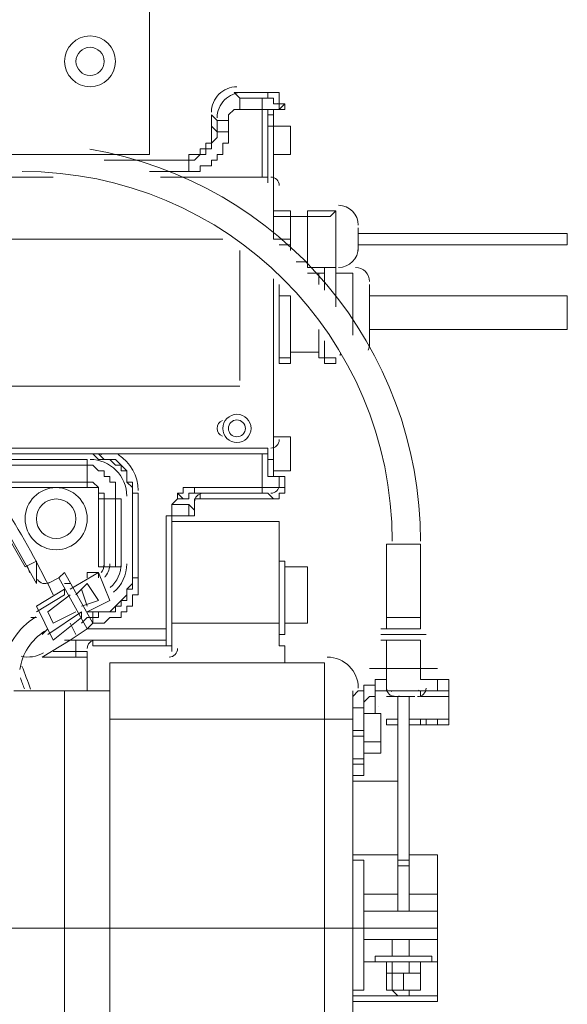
# Model space of a CAD drawing. Header units: millimetres. Extents: x 178516 to 426772, y -178579 to -115871.
# Tile 242 of 256: x 351313 to 351500, y -131662 to -131328. Entities that reach past the tile are written whole.
import ezdxf

# ---------------------------------------------------------------- set-up
doc = ezdxf.new("R2010")
doc.units = ezdxf.units.MM
doc.header["$MEASUREMENT"] = 0
doc.layers.get('0').update_dxf_attribs({"color": 252, "lineweight": 5})
doc.layers.add('Nowe_820-G Rysunki Obrazki_Nr_pióra__181', color=252, linetype='Continuous', lineweight=5)

# ---------------------------------------------------------------- blocks, each defined once
blk = doc.blocks.new('podkład 20251118')
at = {"layer": 'Nowe_820-G Rysunki Obrazki_Nr_pióra__181', "color": 252, "linetype": 'Continuous', "lineweight": 5}
for p, q in [((351357.51, -131373.44), (351357.51, -131313.92)), ((351397.83, -131352.32), (351386.31, -131352.32)), ((351386.31, -131352.32), (351388.23, -131354.24)), ((351388.23, -131358.08), (351388.23, -131354.24)), ((351395.91, -131354.24), (351388.23, -131354.24)), ((351395.91, -131358.08), (351395.91, -131354.24)), ((351397.83, -131354.24), (351395.91, -131354.24)), ((351397.83, -131352.32), (351397.83, -131354.24)), ((351397.83, -131352.32), (351401.67, -131352.32)), ((351399.75, -131354.24), (351397.83, -131354.24)), ((351399.75, -131356.16), (351399.75, -131354.24)), ((351401.67, -131352.32), (351401.67, -131356.16)), ((351386.31, -131358.08), (351384.39, -131360)), ((351388.23, -131358.08), (351386.31, -131358.08)), ((351395.91, -131358.08), (351388.23, -131358.08)), ((351395.91, -131358.08), (351395.91, -131381.12)), ((351397.83, -131358.08), (351395.91, -131358.08)), ((351397.53, -131358.08), (351399.42, -131358.08)), ((351397.83, -131358.08), (351397.83, -131383.04)), ((351403.59, -131358.08), (351397.83, -131358.08)), ((351401.67, -131356.16), (351399.75, -131356.16)), ((351401.67, -131358.08), (351399.75, -131358.08)), ((351399.75, -131358.08), (351399.75, -131360)), ((351403.59, -131356.16), (351401.67, -131358.08)), ((351401.67, -131356.16), (351403.59, -131356.16)), ((351401.67, -131358.08), (351401.67, -131356.16)), ((351403.59, -131356.16), (351403.59, -131358.08)), ((351378.63, -131360), (351378.63, -131363.84)), ((351378.63, -131360), (351380.55, -131361.92)), ((351380.55, -131361.92), (351380.55, -131365.76)), ((351384.39, -131361.92), (351380.55, -131361.92)), ((351384.39, -131360), (351384.39, -131361.92)), ((351384.39, -131361.92), (351384.39, -131365.76)), ((351397.83, -131360), (351399.75, -131360)), ((351399.75, -131360), (351399.75, -131402.24)), ((351399.75, -131360), (351399.75, -131363.84)), ((351378.63, -131363.84), (351380.55, -131365.76)), ((351378.63, -131363.84), (351378.63, -131369.6)), ((351397.83, -131363.84), (351405.51, -131363.84)), ((351405.51, -131363.84), (351399.75, -131363.84)), ((351405.51, -131363.84), (351405.51, -131373.44)), ((351405.51, -131363.84), (351405.51, -131371.52)), ((351380.55, -131367.68), (351378.63, -131369.6)), ((351384.39, -131365.76), (351380.55, -131365.76)), ((351380.55, -131365.76), (351380.55, -131367.68)), ((351384.39, -131365.76), (351384.39, -131369.6)), ((351376.71, -131371.52), (351374.79, -131371.52)), ((351374.79, -131371.52), (351374.79, -131373.44)), ((351378.63, -131369.6), (351376.71, -131369.6)), ((351376.71, -131369.6), (351376.71, -131371.52)), ((351378.63, -131371.52), (351376.71, -131371.52)), ((351376.71, -131371.52), (351376.71, -131373.44)), ((351378.63, -131369.6), (351378.63, -131371.52)), ((351384.39, -131369.6), (351382.47, -131369.6)), ((351382.47, -131369.6), (351382.47, -131373.44)), ((350812.23, -131373.44), (351357.51, -131373.44)), ((351342.15, -131375.36), (351369.03, -131375.36)), ((351370.95, -131375.36), (351344.07, -131375.36)), ((351369.03, -131375.36), (351370.95, -131375.36)), ((351370.95, -131375.36), (351369.03, -131375.36)), ((351372.87, -131373.44), (351370.95, -131373.44)), ((351370.95, -131373.44), (351370.95, -131375.36)), ((351370.95, -131379.2), (351370.95, -131375.36)), ((351372.87, -131375.36), (351370.95, -131375.36)), ((351374.79, -131373.44), (351372.87, -131373.44)), ((351374.79, -131373.44), (351372.87, -131375.36)), ((351376.71, -131373.44), (351374.79, -131373.44)), ((351380.55, -131375.36), (351378.63, -131375.36)), ((351378.63, -131375.36), (351378.63, -131377.28)), ((351382.47, -131373.44), (351380.55, -131373.44)), ((351380.55, -131373.44), (351380.55, -131375.36)), ((351405.51, -131373.44), (351399.75, -131373.44)), ((351399.75, -131373.44), (351405.51, -131373.44)), ((351376.71, -131377.28), (351374.79, -131377.28)), ((351374.79, -131377.28), (351374.79, -131379.2)), ((351378.63, -131377.28), (351376.71, -131377.28)), ((351324.87, -131381.12), (351282.63, -131381.12)), ((351370.95, -131379.2), (351357.51, -131379.2)), ((351397.83, -131381.12), (351361.35, -131381.12)), ((351397.83, -131381.12), (351365.19, -131381.12)), ((351372.87, -131379.2), (351370.95, -131379.2)), ((351374.79, -131379.2), (351372.87, -131379.2)), ((351399.75, -131402.24), (351399.75, -131384.96)), ((351399.75, -131392.64), (351405.51, -131392.64)), ((351405.51, -131394.56), (351399.75, -131394.56)), ((351399.75, -131394.56), (351418.95, -131394.56)), ((351405.51, -131392.64), (351405.51, -131406.08)), ((351411.27, -131411.84), (351411.27, -131392.64)), ((351411.27, -131392.64), (351418.95, -131392.64)), ((351418.95, -131392.64), (351420.87, -131392.64)), ((351420.87, -131392.64), (351418.95, -131394.56)), ((351420.87, -131411.84), (351420.87, -131392.64)), ((351420.87, -131392.64), (351420.87, -131411.84)), ((351428.55, -131398.4), (351428.55, -131406.08)), ((351428.55, -131400.32), (351499.59, -131400.32)), ((351499.59, -131400.32), (351499.59, -131404.16)), ((351280.71, -131402.24), (351382.47, -131402.24)), ((351405.51, -131402.24), (351399.75, -131402.24)), ((351401.67, -131404.16), (351405.51, -131404.16)), ((351428.55, -131404.16), (351499.59, -131404.16)), ((351388.23, -131406.08), (351388.23, -131450.24)), ((351407.43, -131409.92), (351411.27, -131409.92)), ((351411.27, -131411.84), (351417.03, -131411.84)), ((351420.87, -131411.84), (351411.27, -131411.84)), ((351417.03, -131413.76), (351417.03, -131411.84)), ((351417.03, -131411.84), (351420.87, -131411.84)), ((351420.87, -131411.84), (351420.87, -131413.76)), ((351411.27, -131413.76), (351417.03, -131413.76)), ((351415.11, -131417.6), (351415.11, -131413.76)), ((351415.11, -131417.6), (351415.11, -131413.76)), ((351417.03, -131419.52), (351417.03, -131413.76)), ((351420.87, -131413.76), (351426.63, -131413.76)), ((351420.87, -131425.28), (351420.87, -131413.76)), ((351426.63, -131413.76), (351426.63, -131434.88)), ((351399.75, -131471.36), (351399.75, -131415.68)), ((351399.75, -131415.68), (351399.75, -131482.88)), ((351401.67, -131417.6), (351401.67, -131444.48)), ((351432.39, -131417.6), (351432.39, -131438.72)), ((351401.67, -131421.44), (351405.51, -131421.44)), ((351405.51, -131421.44), (351405.51, -131442.56)), ((351405.51, -131421.44), (351405.51, -131427.2)), ((351432.39, -131421.44), (351499.59, -131421.44)), ((351499.59, -131421.44), (351499.59, -131432.96)), ((351415.11, -131440.64), (351415.11, -131432.96)), ((351415.11, -131442.56), (351415.11, -131432.96)), ((351432.39, -131432.96), (351499.59, -131432.96)), ((351417.03, -131442.56), (351417.03, -131436.8)), ((351415.11, -131440.64), (351405.51, -131440.64)), ((351405.51, -131440.64), (351405.51, -131442.56)), ((351415.11, -131442.56), (351415.11, -131440.64)), ((351405.51, -131442.56), (351401.67, -131442.56)), ((351405.51, -131444.48), (351401.67, -131444.48)), ((351405.51, -131444.48), (351405.51, -131442.56)), ((351405.51, -131442.56), (351405.51, -131444.48)), ((351417.03, -131442.56), (351415.11, -131442.56)), ((351420.87, -131442.56), (351417.03, -131442.56)), ((351417.03, -131444.48), (351417.03, -131442.56)), ((351417.03, -131444.48), (351417.03, -131442.56)), ((351420.87, -131444.48), (351417.03, -131444.48)), ((351420.87, -131444.48), (351420.87, -131442.56)), ((351420.87, -131442.56), (351420.87, -131444.48)), ((351388.23, -131452.16), (351280.71, -131452.16)), ((351405.51, -131469.44), (351399.75, -131469.44)), ((351399.75, -131469.44), (351405.51, -131469.44)), ((351405.51, -131469.44), (351405.51, -131480.96)), ((351405.51, -131471.36), (351405.51, -131479.04)), ((351271.11, -131473.28), (351397.83, -131473.28)), ((351397.83, -131475.2), (351276.87, -131475.2)), ((351311.43, -131475.2), (351338.31, -131475.2)), ((351338.31, -131475.2), (351311.43, -131475.2)), ((351340.23, -131477.12), (351338.31, -131475.2)), ((351342.15, -131477.12), (351340.23, -131475.2)), ((351395.91, -131475.2), (351395.91, -131486.72)), ((351397.83, -131482.88), (351397.83, -131473.28)), ((351397.83, -131473.28), (351397.83, -131475.2)), ((351336.39, -131477.12), (351246.15, -131477.12)), ((351297.99, -131479.04), (351336.39, -131479.04)), ((351336.39, -131477.12), (351336.39, -131479.04)), ((351336.39, -131479.04), (351336.39, -131484.8)), ((351336.39, -131479.04), (351338.31, -131479.04)), ((351338.31, -131479.04), (351340.23, -131480.96)), ((351344.07, -131477.12), (351340.23, -131477.12)), ((351344.07, -131477.12), (351342.15, -131477.12)), ((351345.99, -131477.12), (351344.07, -131477.12)), ((351345.99, -131479.04), (351344.07, -131477.12)), ((351347.91, -131479.04), (351345.99, -131477.12)), ((351347.91, -131479.04), (351345.99, -131479.04)), ((351347.91, -131480.96), (351347.91, -131479.04)), ((351349.83, -131480.96), (351347.91, -131479.04)), ((351397.83, -131477.12), (351399.75, -131477.12)), ((351340.23, -131480.96), (351342.15, -131480.96)), ((351342.15, -131480.96), (351342.15, -131482.88)), ((351349.83, -131480.96), (351347.91, -131480.96)), ((351349.83, -131484.8), (351349.83, -131480.96)), ((351349.83, -131484.8), (351349.83, -131480.96)), ((351405.51, -131480.96), (351399.75, -131480.96)), ((351399.75, -131480.96), (351405.51, -131480.96)), ((351399.75, -131480.96), (351399.75, -131482.88)), ((351336.39, -131484.8), (351303.75, -131484.8)), ((351336.39, -131486.72), (351336.39, -131484.8)), ((351338.31, -131484.8), (351336.39, -131484.8)), ((351340.23, -131486.72), (351338.31, -131484.8)), ((351342.15, -131482.88), (351344.07, -131482.88)), ((351344.07, -131482.88), (351344.07, -131484.8)), ((351344.07, -131484.8), (351345.99, -131484.8)), ((351345.99, -131484.8), (351345.99, -131486.72)), ((351351.75, -131484.8), (351349.83, -131484.8)), ((351351.75, -131486.72), (351349.83, -131484.8)), ((351351.75, -131488.64), (351351.75, -131484.8)), ((351403.59, -131482.88), (351397.83, -131482.88)), ((351397.83, -131482.88), (351399.75, -131482.88)), ((351401.67, -131482.88), (351401.67, -131486.72)), ((351403.59, -131486.72), (351403.59, -131482.88)), ((351319.11, -131519.36), (351301.83, -131488.64)), ((351336.39, -131486.72), (351303.75, -131486.72)), ((351340.23, -131486.72), (351336.39, -131486.72)), ((351340.23, -131488.64), (351340.23, -131486.72)), ((351340.23, -131513.6), (351340.23, -131486.72)), ((351342.15, -131488.64), (351340.23, -131488.64)), ((351342.15, -131490.56), (351342.15, -131488.64)), ((351345.99, -131486.72), (351345.99, -131488.64)), ((351345.99, -131488.64), (351345.99, -131490.56)), ((351351.75, -131488.64), (351351.75, -131486.72)), ((351353.67, -131488.64), (351351.75, -131488.64)), ((351351.75, -131488.64), (351351.75, -131517.44)), ((351351.75, -131517.44), (351351.75, -131488.64)), ((351353.67, -131517.44), (351353.67, -131488.64)), ((351369.03, -131490.56), (351367.11, -131488.64)), ((351369.03, -131488.64), (351367.11, -131488.64)), ((351367.11, -131488.64), (351367.11, -131490.56)), ((351372.87, -131486.72), (351369.03, -131486.72)), ((351369.03, -131486.72), (351369.03, -131488.64)), ((351370.95, -131490.56), (351370.95, -131488.64)), ((351370.95, -131488.64), (351372.87, -131488.64)), ((351395.91, -131486.72), (351372.87, -131486.72)), ((351372.87, -131488.64), (351372.87, -131486.72)), ((351395.91, -131488.64), (351372.87, -131488.64)), ((351374.79, -131488.64), (351372.87, -131488.64)), ((351374.79, -131490.56), (351374.79, -131488.64)), ((351395.91, -131488.64), (351395.91, -131486.72)), ((351401.67, -131486.72), (351395.91, -131486.72)), ((351397.83, -131488.64), (351395.91, -131488.64)), ((351399.75, -131490.56), (351397.83, -131488.64)), ((351403.59, -131486.72), (351401.67, -131486.72)), ((351401.67, -131490.56), (351401.67, -131488.64)), ((351401.67, -131488.64), (351403.59, -131488.64)), ((351403.59, -131488.64), (351403.59, -131486.72)), ((351340.23, -131490.56), (351342.15, -131490.56)), ((351345.99, -131490.56), (351342.15, -131490.56)), ((351342.15, -131513.6), (351342.15, -131490.56)), ((351345.99, -131490.56), (351345.99, -131513.6)), ((351347.91, -131490.56), (351345.99, -131490.56)), ((351347.91, -131490.56), (351347.91, -131513.6)), ((351367.11, -131490.56), (351365.19, -131492.48)), ((351365.19, -131492.48), (351367.11, -131490.56)), ((351365.19, -131492.48), (351365.19, -131496.32)), ((351370.95, -131492.48), (351365.19, -131492.48)), ((351367.11, -131490.56), (351369.03, -131490.56)), ((351369.03, -131490.56), (351370.95, -131490.56)), ((351370.95, -131492.48), (351370.95, -131496.32)), ((351372.87, -131494.4), (351370.95, -131492.48)), ((351374.79, -131490.56), (351372.87, -131490.56)), ((351372.87, -131490.56), (351372.87, -131494.4)), ((351374.79, -131490.56), (351399.75, -131490.56)), ((351399.75, -131490.56), (351401.67, -131490.56)), ((351372.87, -131496.32), (351372.87, -131494.4)), ((351365.19, -131496.32), (351363.27, -131496.32)), ((351363.27, -131496.32), (351372.87, -131496.32)), ((351363.27, -131534.72), (351363.27, -131496.32)), ((351363.27, -131540.48), (351363.27, -131496.32)), ((351365.19, -131496.32), (351365.19, -131540.48)), ((351401.67, -131498.24), (351365.19, -131498.24)), ((351365.19, -131542.4), (351365.19, -131498.24)), ((351401.67, -131498.24), (351401.67, -131540.48)), ((351315.27, -131513.6), (351307.59, -131500.16)), ((351438.15, -131505.92), (351449.67, -131505.92)), ((351438.15, -131530.88), (351438.15, -131505.92)), ((351449.67, -131530.88), (351449.67, -131505.92)), ((351319.11, -131511.68), (351315.27, -131513.6)), ((351319.11, -131519.36), (351319.11, -131511.68)), ((351401.67, -131511.68), (351403.59, -131511.68)), ((351403.59, -131511.68), (351403.59, -131536.64)), ((351328.71, -131515.52), (351326.79, -131517.44)), ((351328.71, -131515.52), (351338.31, -131532.8)), ((351330.63, -131521.28), (351340.23, -131515.52)), ((351336.39, -131515.52), (351336.39, -131517.44)), ((351340.23, -131515.52), (351336.39, -131515.52)), ((351340.23, -131513.6), (351342.15, -131513.6)), ((351340.23, -131515.52), (351344.07, -131525.12)), ((351340.23, -131517.44), (351340.23, -131515.52)), ((351345.99, -131513.6), (351342.15, -131513.6)), ((351347.91, -131513.6), (351345.99, -131513.6)), ((351403.59, -131513.6), (351411.27, -131513.6)), ((351403.59, -131513.6), (351403.59, -131532.8)), ((351411.27, -131513.6), (351411.27, -131532.8)), ((351326.79, -131517.44), (351322.95, -131519.36)), ((351324.87, -131523.2), (351322.95, -131519.36)), ((351336.39, -131534.72), (351326.79, -131517.44)), ((351328.71, -131519.36), (351330.63, -131519.36)), ((351332.55, -131523.2), (351336.39, -131519.36)), ((351336.39, -131519.36), (351340.23, -131525.12)), ((351349.83, -131521.28), (351351.75, -131519.36)), ((351353.67, -131517.44), (351351.75, -131517.44)), ((351351.75, -131519.36), (351351.75, -131517.44)), ((351351.75, -131519.36), (351351.75, -131517.44)), ((351351.75, -131521.28), (351351.75, -131519.36)), ((351353.67, -131519.36), (351353.67, -131517.44)), ((351353.67, -131521.28), (351353.67, -131519.36)), ((351319.11, -131527.04), (351328.71, -131521.28)), ((351328.71, -131521.28), (351328.71, -131523.2)), ((351328.71, -131523.2), (351328.71, -131521.28)), ((351328.71, -131523.2), (351328.71, -131521.28)), ((351334.47, -131521.28), (351336.39, -131527.04)), ((351349.83, -131523.2), (351349.83, -131521.28)), ((351349.83, -131521.28), (351351.75, -131521.28)), ((351349.83, -131523.2), (351349.83, -131521.28)), ((351353.67, -131523.2), (351353.67, -131521.28)), ((351319.11, -131528.96), (351328.71, -131523.2)), ((351322.95, -131528.96), (351330.63, -131523.2)), ((351340.23, -131525.12), (351334.47, -131527.04)), ((351336.39, -131528.96), (351344.07, -131525.12)), ((351345.99, -131527.04), (351347.91, -131525.12)), ((351347.91, -131525.12), (351349.83, -131523.2)), ((351347.91, -131527.04), (351347.91, -131525.12)), ((351347.91, -131525.12), (351349.83, -131525.12)), ((351349.83, -131525.12), (351349.83, -131523.2)), ((351351.75, -131525.12), (351351.75, -131523.2)), ((351351.75, -131523.2), (351353.67, -131523.2)), ((351351.75, -131527.04), (351351.75, -131525.12)), ((351319.11, -131527.04), (351324.87, -131538.56)), ((351322.95, -131536.64), (351334.47, -131528.96)), ((351322.95, -131528.96), (351324.87, -131532.8)), ((351324.87, -131532.8), (351322.95, -131528.96)), ((351332.55, -131528.96), (351324.87, -131532.8)), ((351334.47, -131530.88), (351334.47, -131528.96)), ((351338.31, -131528.96), (351336.39, -131528.96)), ((351338.31, -131530.88), (351338.31, -131528.96)), ((351338.31, -131528.96), (351344.07, -131528.96)), ((351340.23, -131530.88), (351340.23, -131528.96)), ((351340.23, -131528.96), (351345.99, -131528.96)), ((351344.07, -131528.96), (351345.99, -131527.04)), ((351345.99, -131528.96), (351345.99, -131527.04)), ((351345.99, -131527.04), (351347.91, -131527.04)), ((351347.91, -131530.88), (351347.91, -131528.96)), ((351347.91, -131528.96), (351349.83, -131528.96)), ((351349.83, -131528.96), (351349.83, -131527.04)), ((351349.83, -131527.04), (351351.75, -131527.04)), ((351317.19, -131530.88), (351319.11, -131530.88)), ((351324.87, -131538.56), (351334.47, -131530.88)), ((351332.55, -131536.64), (351330.63, -131532.8)), ((351334.47, -131532.8), (351336.39, -131530.88)), ((351336.39, -131530.88), (351338.31, -131530.88)), ((351336.39, -131534.72), (351338.31, -131532.8)), ((351338.31, -131532.8), (351338.31, -131530.88)), ((351338.31, -131530.88), (351340.23, -131530.88)), ((351338.31, -131532.8), (351342.15, -131532.8)), ((351342.15, -131532.8), (351344.07, -131530.88)), ((351344.07, -131530.88), (351347.91, -131530.88)), ((351401.67, -131532.8), (351365.19, -131532.8)), ((351403.59, -131532.8), (351411.27, -131532.8)), ((351438.15, -131530.88), (351449.67, -131530.88)), ((351438.15, -131530.88), (351438.15, -131534.72)), ((351449.67, -131530.88), (351449.67, -131534.72)), ((351321.03, -131536.64), (351322.95, -131534.72)), ((351330.63, -131538.56), (351336.39, -131534.72)), ((351336.39, -131534.72), (351363.27, -131534.72)), ((351363.27, -131534.72), (351363.27, -131538.56)), ((351449.67, -131534.72), (351436.23, -131534.72)), ((351449.67, -131534.72), (351438.15, -131534.72)), ((351321.03, -131544.32), (351330.63, -131538.56)), ((351328.71, -131538.56), (351332.55, -131538.56)), ((351330.63, -131538.56), (351363.27, -131538.56)), ((351332.55, -131538.56), (351332.55, -131544.32)), ((351332.55, -131538.56), (351338.31, -131538.56)), ((351338.31, -131538.56), (351338.31, -131540.48)), ((351401.67, -131536.64), (351403.59, -131536.64)), ((351451.59, -131536.64), (351436.23, -131536.64)), ((351436.23, -131536.64), (351451.59, -131536.64)), ((351449.67, -131538.56), (351436.23, -131538.56)), ((351438.15, -131538.56), (351449.67, -131538.56)), ((351438.15, -131538.56), (351438.15, -131552)), ((351449.67, -131538.56), (351449.67, -131552)), ((351324.87, -131542.4), (351332.55, -131542.4)), ((351332.55, -131542.4), (351336.39, -131542.4)), ((351336.39, -131542.4), (351336.39, -131544.32)), ((351336.39, -131542.4), (351336.39, -131555.84)), ((351363.27, -131540.48), (351338.31, -131540.48)), ((351363.27, -131540.48), (351365.19, -131540.48)), ((351403.59, -131540.48), (351401.67, -131540.48)), ((351403.59, -131540.48), (351403.59, -131546.24)), ((351336.39, -131544.32), (351321.03, -131544.32)), ((351336.39, -131555.84), (351336.39, -131544.32)), ((351417.03, -131546.24), (351344.07, -131546.24)), ((351344.07, -131546.24), (351344.07, -131726.72)), ((351417.03, -131546.24), (351417.03, -131726.72)), ((351455.43, -131548.16), (351432.39, -131548.16)), ((351432.39, -131548.16), (351455.43, -131548.16)), ((351434.31, -131563.52), (351434.31, -131552)), ((351434.31, -131552), (351438.15, -131552)), ((351438.15, -131555.84), (351438.15, -131552)), ((351449.67, -131552), (351455.43, -131552)), ((351455.43, -131555.84), (351455.43, -131552)), ((351455.43, -131552), (351459.27, -131552)), ((351459.27, -131552), (351459.27, -131567.36)), ((351344.07, -131555.84), (351311.43, -131555.84)), ((351328.71, -131555.84), (351328.71, -131715.2)), ((351426.63, -131715.2), (351426.63, -131555.84)), ((351426.63, -131557.76), (351428.55, -131555.84)), ((351428.55, -131555.84), (351430.47, -131555.84)), ((351430.47, -131553.92), (351430.47, -131559.68)), ((351430.47, -131555.84), (351430.47, -131553.92)), ((351430.47, -131553.92), (351432.39, -131553.92)), ((351432.39, -131553.92), (351434.31, -131553.92)), ((351438.15, -131555.84), (351434.31, -131555.84)), ((351449.67, -131555.84), (351438.15, -131555.84)), ((351449.67, -131555.84), (351455.43, -131555.84)), ((351449.67, -131555.84), (351449.67, -131557.76)), ((351459.27, -131555.84), (351455.43, -131555.84)), ((351459.27, -131557.76), (351459.27, -131555.84)), ((351426.63, -131561.6), (351426.63, -131557.76)), ((351432.39, -131557.76), (351430.47, -131559.68)), ((351434.31, -131557.76), (351432.39, -131557.76)), ((351441.99, -131557.76), (351438.15, -131557.76)), ((351447.75, -131557.76), (351440.07, -131557.76)), ((351441.99, -131613.44), (351441.99, -131557.76)), ((351445.83, -131613.44), (351445.83, -131557.76)), ((351445.83, -131557.76), (351447.75, -131557.76)), ((351449.67, -131557.76), (351451.59, -131557.76)), ((351451.59, -131557.76), (351449.67, -131557.76)), ((351451.59, -131557.76), (351455.43, -131557.76)), ((351455.43, -131557.76), (351451.59, -131557.76)), ((351455.43, -131557.76), (351459.27, -131557.76)), ((351459.27, -131557.76), (351455.43, -131557.76)), ((351426.63, -131561.6), (351430.47, -131561.6)), ((351430.47, -131561.6), (351430.47, -131559.68)), ((351430.47, -131561.6), (351430.47, -131584.64)), ((351344.07, -131565.44), (351426.63, -131565.44)), ((351436.23, -131563.52), (351430.47, -131563.52)), ((351430.47, -131563.52), (351436.23, -131563.52)), ((351436.23, -131576.96), (351436.23, -131563.52)), ((351436.23, -131563.52), (351436.23, -131576.96)), ((351441.99, -131565.44), (351438.15, -131565.44)), ((351438.15, -131565.44), (351438.15, -131567.36)), ((351445.83, -131565.44), (351451.59, -131565.44)), ((351449.67, -131567.36), (351449.67, -131565.44)), ((351455.43, -131565.44), (351451.59, -131565.44)), ((351451.59, -131567.36), (351451.59, -131565.44)), ((351455.43, -131567.36), (351455.43, -131565.44)), ((351455.43, -131565.44), (351459.27, -131565.44)), ((351426.63, -131569.28), (351430.47, -131569.28)), ((351441.99, -131567.36), (351438.15, -131567.36)), ((351438.15, -131567.36), (351441.99, -131567.36)), ((351455.43, -131567.36), (351445.83, -131567.36)), ((351445.83, -131567.36), (351451.59, -131567.36)), ((351451.59, -131567.36), (351455.43, -131567.36)), ((351455.43, -131567.36), (351459.27, -131567.36)), ((351459.27, -131567.36), (351455.43, -131567.36)), ((351426.63, -131571.2), (351430.47, -131571.2)), ((351436.23, -131573.12), (351430.47, -131573.12)), ((351430.47, -131573.12), (351436.23, -131573.12)), ((351430.47, -131578.88), (351426.63, -131578.88)), ((351436.23, -131576.96), (351430.47, -131576.96)), ((351430.47, -131576.96), (351436.23, -131576.96)), ((351430.47, -131580.8), (351426.63, -131580.8)), ((351426.63, -131584.64), (351430.47, -131584.64)), ((351426.63, -131584.64), (351430.47, -131584.64)), ((351441.99, -131586.56), (351426.63, -131586.56)), ((351426.63, -131611.52), (351441.99, -131611.52)), ((351426.63, -131611.52), (351441.99, -131611.52)), ((351426.63, -131611.52), (351426.63, -131661.44)), ((351445.83, -131611.52), (351455.43, -131611.52)), ((351445.83, -131611.52), (351455.43, -131611.52)), ((351455.43, -131611.52), (351455.43, -131661.44)), ((351430.47, -131613.44), (351426.63, -131613.44)), ((351430.47, -131657.6), (351430.47, -131613.44)), ((351441.99, -131613.44), (351445.83, -131613.44)), ((351441.99, -131615.36), (351441.99, -131613.44)), ((351441.99, -131615.36), (351445.83, -131615.36)), ((351441.99, -131615.36), (351441.99, -131630.72)), ((351445.83, -131615.36), (351445.83, -131613.44)), ((351445.83, -131615.36), (351445.83, -131630.72)), ((351441.99, -131624.96), (351430.47, -131624.96)), ((351455.43, -131624.96), (351445.83, -131624.96)), ((351430.47, -131630.72), (351455.43, -131630.72)), ((351455.43, -131636.48), (351301.83, -131636.48)), ((351430.47, -131640.32), (351455.43, -131640.32)), ((351440.07, -131646.08), (351440.07, -131640.32)), ((351445.83, -131646.08), (351445.83, -131640.32)), ((351434.31, -131646.08), (351453.51, -131646.08)), ((351434.31, -131648), (351434.31, -131646.08)), ((351453.51, -131648), (351453.51, -131646.08)), ((351455.43, -131648), (351430.47, -131648)), ((351438.15, -131648), (351438.15, -131657.6)), ((351440.07, -131648), (351440.07, -131657.6)), ((351445.83, -131648), (351445.83, -131651.84)), ((351449.67, -131657.6), (351449.67, -131648)), ((351449.67, -131651.84), (351438.15, -131651.84)), ((351443.91, -131657.6), (351443.91, -131651.84)), ((351426.63, -131657.6), (351430.47, -131657.6)), ((351455.43, -131659.52), (351426.63, -131659.52)), ((351449.67, -131657.6), (351438.15, -131657.6)), ((351445.83, -131657.6), (351440.07, -131657.6)), ((351440.07, -131657.6), (351441.99, -131659.52)), ((351445.83, -131659.52), (351441.99, -131659.52)), ((351445.83, -131657.6), (351445.83, -131659.52)), ((351426.63, -131661.44), (351455.43, -131661.44))]:
    blk.add_line(p, q, dxfattribs=at)
for centre, radius, start, end in [((351337.35, -131341.76), 8.64, 90, 180), ((351337.35, -131341.76), 8.64, 0, 90), ((351337.36, -131341.77), 4.8, 90.0462, 179.9538), ((351337.36, -131341.77), 4.8, 90.0462, 179.9538), ((351337.35, -131341.77), 4.8, 0.0462, 89.9538), ((351337.35, -131341.77), 4.8, 0.0462, 89.9538), ((351337.35, -131341.76), 8.64, 180, 270), ((351337.36, -131341.76), 4.8, 180.0462, 269.9538), ((351337.36, -131341.76), 4.8, 180.0462, 269.9538), ((351337.35, -131341.76), 8.64, 270, 0), ((351337.35, -131341.76), 4.8, 270.0462, 359.9538), ((351337.35, -131341.76), 4.8, 270.0462, 359.9538), ((351387.29, -131359.11), 8.7, 90.1343, 134.8069), ((351387.28, -131359.04), 8.65, 135.0523, 180.0065), ((351389.18, -131360.96), 8.63, 89.9469, 179.9469), ((351400.09, -131331.09), 25.07, 269.599, 272.0861), ((351314.32, -131504.96), 135.35, 359.9971, 80.2237), ((351314.31, -131504.96), 125.76, 0, 90), ((351398.79, -131384.01), 2.88, 0.0464, 89.9536), ((351421.83, -131397.44), 6.72, 0, 90), ((351421.83, -131405.12), 6.72, 270, 0), ((351427.59, -131416.65), 4.8, 0.0462, 89.9538), ((351427.56, -131437.76), 4.84, 333.3956, 359.9342), ((351429.19, -131442.85), 6.92, 168.2831, 170.8419), ((351415.64, -131440.04), 6.92, 348.2831, 350.8419), ((351387.28, -131466.57), 4.8, 90.0462, 179.9538), ((351387.27, -131466.57), 4.8, 0.0462, 89.9538), ((351383.43, -131466.56), 2.87, 111.7788, 180.053), ((351387.27, -131466.57), 2.88, 90.0464, 179.9536), ((351387.27, -131466.57), 2.88, 0.0469, 89.9531), ((351383.43, -131466.57), 2.87, 179.947, 248.2212), ((351387.28, -131466.56), 4.8, 180.0462, 269.9538), ((351387.27, -131466.56), 2.88, 180.0464, 269.9536), ((351387.27, -131466.56), 4.8, 270.0462, 359.9538), ((351387.27, -131466.56), 2.88, 270.0469, 359.9531), ((351398.79, -131470.4), 2.88, 270.0464, 359.9536), ((351339.27, -131487.29), 12.09, 79.7733, 90.0675), ((351339.25, -131487.7), 14.43, 359.9893, 57.7878), ((351337.35, -131489.6), 12.48, 0, 90), ((351398.8, -131485.77), 2.87, 269.887, 359.7938), ((351325.83, -131497.28), 10.56, 90, 180), ((351325.83, -131497.28), 10.56, 0, 90), ((351375.75, -131491.52), 2.87, 90.2062, 180.113), ((351082.39, -131637.52), 267.98, 26.1366, 33.3598), ((351325.83, -131497.28), 6.72, 90, 180), ((351325.83, -131497.28), 6.72, 360, 90), ((351325.83, -131497.28), 10.56, 180, 270), ((351325.83, -131497.28), 6.72, 180, 270), ((351325.83, -131497.28), 10.56, 270, 360), ((351325.83, -131497.28), 6.72, 270, 0), ((351337.41, -131512.66), 4.74, 321.3259, 0.3399), ((351337.27, -131512.62), 6.8, 322.0326, 0.185), ((351337.28, -131512.62), 10.63, 310.8248, 0.0301), ((351337.37, -131512.65), 12.47, 309.4578, 0.03), ((351306.05, -131518.69), 11.2, 15.2884, 28.83), ((351322, -131516.51), 2.86, 209.7197, 300.1266), ((351338.68, -131513.89), 4.9, 318.4799, 323.5381), ((351331.6, -131551.06), 24.02, 121.9963, 171.9522), ((351331.61, -131551.06), 18.27, 122.0237, 171.9485), ((351339.27, -131541.44), 2.88, 90.3357, 179.6643), ((351339.22, -131541.43), 2.83, 134.4439, 180.2524), ((351339.26, -131541.39), 2.83, 89.7476, 135.5561), ((351364.23, -131541.44), 2.88, 270.0469, 359.9531), ((351316.23, -131533.74), 10.58, 257.4285, 300.0457), ((351417.99, -131554.88), 10.56, 0, 90), ((351100.9, -131630.07), 228.78, 19.1017, 21.1847), ((351149.37, -131612.53), 175.31, 19.0968, 20.3969), ((351441.03, -131554.88), 2.88, 180.0469, 269.9531), ((351439.82, -131555.88), 0.207, 281.4303, 295.4396), ((351448.71, -131554.88), 2.88, 270.0464, 359.9536), ((351448.97, -131554.83), 0.834, 271.9415, 281.0252), ((351449.32, -131556.63), 0.996, 91.6766, 100.7641), ((351450.18, -131486.21), 72.05, 261.9184, 262.1946), ((351430.62, -131628.97), 72.05, 81.9184, 82.1946), ((351442.14, -131559.14), 1.54, 81.4328, 88.7787), ((351442.57, -131556.29), 1.35, 261.2722, 268.616), ((351435.51, -131561.06), 0.229, 244.9612, 255.8199), ((351439.31, -131544.08), 23.28, 266.9643, 269.5643)]:
    blk.add_arc(centre, radius, start, end, dxfattribs=at)

msp = doc.modelspace()

# ---------------------------------------------------------------- block references
msp.add_blockref('podkład 20251118', (0, 0))

doc.saveas('drawing.dxf')
